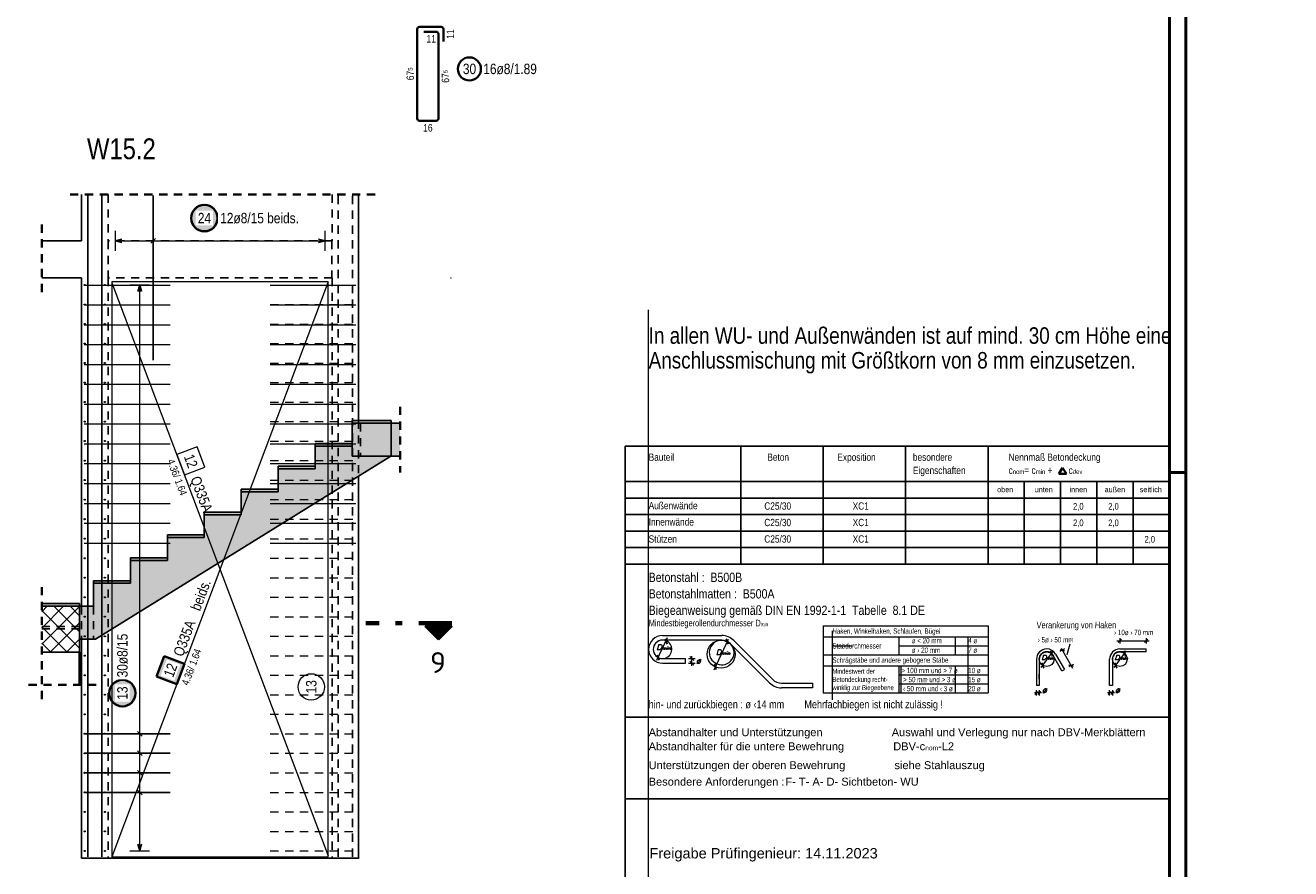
# Model space of a CAD drawing. Header units: millimetres. Extents: x -20 to 91, y -4 to 50.
# Tile 34 of 41: x 70 to 89, y 9 to 22. Entities that reach past the tile are written whole.
import ezdxf
from ezdxf.enums import TextEntityAlignment as Align

# ---------------------------------------------------------------- set-up
doc = ezdxf.new("R2010")
doc.units = ezdxf.units.MM
doc.linetypes.add('DASHDOTX2', pattern=[2, 1, -0.5, 0, -0.5])
doc.linetypes.add('HIDDEN', pattern=[0.375, 0.25, -0.125])
for name, color, linetype, lineweight in [('Achsen', 7, 'Continuous', 20), ('nplo Bewehrung', 7, 'Continuous', 20), ('Schraffuren', 7, 'Continuous', 20)]:
    doc.layers.add(name, color=color, linetype=linetype, lineweight=lineweight)
doc.styles.add('Arial', font='arial.ttf')
doc.styles.add('Arial Narrow', font='ARIALN.TTF')
doc.styles.add('isocp', font='isocp', dxfattribs={"width": 1.1})
doc.styles.add('Italic', font='Italic', dxfattribs={"width": 1.15})
doc.styles.add('msoutlook', font='msoutlook', dxfattribs={"width": 0.7, "oblique": 1.570796})

msp = doc.modelspace()

# ---------------------------------------------------------------- hatches: boundary and pattern name
at = {"lineweight": 25, "true_color": 0xffffff}
for points in [[(72.838597, 18.707137), (72.838463, 18.714815), (72.838061, 18.722484), (72.837392, 18.730133), (72.836456, 18.737755), (72.835254, 18.74534), (72.833789, 18.752878), (72.832062, 18.76036), (72.830074, 18.767777), (72.827829, 18.775121), (72.825329, 18.782382), (72.822577, 18.789551), (72.819577, 18.796619), (72.816331, 18.803579), (72.812845, 18.810421), (72.809122, 18.817137), (72.805167, 18.823719), (72.800985, 18.83016), (72.79658, 18.83645), (72.791959, 18.842583), (72.787126, 18.84855), (72.782089, 18.854346), (72.776851, 18.859962), (72.771422, 18.865392), (72.765805, 18.870629), (72.76001, 18.875667), (72.754042, 18.8805), (72.747909, 18.885121), (72.741619, 18.889525), (72.735179, 18.893708), (72.728597, 18.897663), (72.72188, 18.901386), (72.715038, 18.904872), (72.708079, 18.908117), (72.70101, 18.911118), (72.693841, 18.91387), (72.68658, 18.91637), (72.679237, 18.918615), (72.67182, 18.920602), (72.664337, 18.92233), (72.656799, 18.923795), (72.649215, 18.924996), (72.641593, 18.925932), (72.633943, 18.926601), (72.626275, 18.927003), (72.618597, 18.927137), (72.610919, 18.927003), (72.60325, 18.926601), (72.5956, 18.925932), (72.587979, 18.924996), (72.580394, 18.923795), (72.572856, 18.92233), (72.565374, 18.920602), (72.557956, 18.918615), (72.550613, 18.91637), (72.543352, 18.91387), (72.536183, 18.911118), (72.529115, 18.908117), (72.522155, 18.904872), (72.515313, 18.901386), (72.508597, 18.897663), (72.502014, 18.893708), (72.495574, 18.889525), (72.489284, 18.885121), (72.483151, 18.8805), (72.477183, 18.875667), (72.471388, 18.870629), (72.465772, 18.865392), (72.460342, 18.859962), (72.455105, 18.854346), (72.450067, 18.84855), (72.445234, 18.842583), (72.440613, 18.83645), (72.436208, 18.83016), (72.432026, 18.823719), (72.428071, 18.817137), (72.424348, 18.810421), (72.420862, 18.803579), (72.417617, 18.796619), (72.414616, 18.789551), (72.411864, 18.782382), (72.409364, 18.775121), (72.407119, 18.767777), (72.405132, 18.76036), (72.403404, 18.752878), (72.401939, 18.74534), (72.400738, 18.737755), (72.399802, 18.730133), (72.399133, 18.722484), (72.398731, 18.714815), (72.398597, 18.707137), (72.398731, 18.699459), (72.399133, 18.691791), (72.399802, 18.684141), (72.400738, 18.676519), (72.401939, 18.668935), (72.403404, 18.661397), (72.405132, 18.653914), (72.407119, 18.646497), (72.409364, 18.639153), (72.411864, 18.631893), (72.414616, 18.624724), (72.417617, 18.617655), (72.420862, 18.610696), (72.424348, 18.603853), (72.428071, 18.597137), (72.432026, 18.590555), (72.436208, 18.584115), (72.440613, 18.577824), (72.445234, 18.571692), (72.450067, 18.565724), (72.455105, 18.559928), (72.460342, 18.554312), (72.465772, 18.548882), (72.471388, 18.543645), (72.477183, 18.538607), (72.483151, 18.533775), (72.489284, 18.529153), (72.495574, 18.524749), (72.502014, 18.520567), (72.508597, 18.516612), (72.515313, 18.512889), (72.522155, 18.509402), (72.529115, 18.506157), (72.536183, 18.503157), (72.543352, 18.500405), (72.550613, 18.497905), (72.557956, 18.49566), (72.565374, 18.493672), (72.572856, 18.491945), (72.580394, 18.490479), (72.587979, 18.489278), (72.5956, 18.488342), (72.60325, 18.487673), (72.610919, 18.487271), (72.618597, 18.487137), (72.626275, 18.487271), (72.633943, 18.487673), (72.641593, 18.488342), (72.649215, 18.489278), (72.656799, 18.490479), (72.664337, 18.491945), (72.67182, 18.493672), (72.679237, 18.49566), (72.68658, 18.497905), (72.693841, 18.500405), (72.70101, 18.503157), (72.708079, 18.506157), (72.715038, 18.509402), (72.72188, 18.512889), (72.728597, 18.516612), (72.735179, 18.520567), (72.741619, 18.524749), (72.747909, 18.529153), (72.754042, 18.533775), (72.76001, 18.538607), (72.765805, 18.543645), (72.771422, 18.548882), (72.776851, 18.554312), (72.782089, 18.559928), (72.787126, 18.565724), (72.791959, 18.571692), (72.79658, 18.577824), (72.800985, 18.584115), (72.805167, 18.590555), (72.809122, 18.597137), (72.812845, 18.603853), (72.816331, 18.610696), (72.819577, 18.617655), (72.822577, 18.624724), (72.825329, 18.631893), (72.827829, 18.639153), (72.830074, 18.646497), (72.832062, 18.653914), (72.833789, 18.661397), (72.835254, 18.668935), (72.836456, 18.676519), (72.837392, 18.684141), (72.838061, 18.691791)], [(71.595472, 11.500365), (71.595338, 11.508043), (71.594936, 11.515711), (71.594266, 11.523361), (71.593331, 11.530983), (71.592129, 11.538567), (71.590664, 11.546105), (71.588937, 11.553588), (71.586949, 11.561005), (71.584704, 11.568349), (71.582204, 11.575609), (71.579452, 11.582778), (71.576452, 11.589847), (71.573206, 11.596806), (71.56972, 11.603649), (71.565997, 11.610365), (71.562042, 11.616947), (71.55786, 11.623387), (71.553455, 11.629678), (71.548834, 11.63581), (71.544001, 11.641778), (71.538963, 11.647574), (71.533726, 11.65319), (71.528296, 11.65862), (71.52268, 11.663857), (71.516885, 11.668895), (71.510917, 11.673727), (71.504784, 11.678349), (71.498494, 11.682753), (71.492054, 11.686935), (71.485472, 11.69089), (71.478755, 11.694613), (71.471913, 11.6981), (71.464954, 11.701345), (71.457885, 11.704345), (71.450716, 11.707097), (71.443455, 11.709597), (71.436112, 11.711842), (71.428694, 11.71383), (71.421212, 11.715557), (71.413674, 11.717023), (71.40609, 11.718224), (71.398468, 11.71916), (71.390818, 11.719829), (71.38315, 11.720231), (71.375472, 11.720365), (71.367794, 11.720231), (71.360125, 11.719829), (71.352475, 11.71916), (71.344854, 11.718224), (71.337269, 11.717023), (71.329731, 11.715557), (71.322249, 11.71383), (71.314831, 11.711842), (71.307488, 11.709597), (71.300227, 11.707097), (71.293058, 11.704345), (71.28599, 11.701345), (71.27903, 11.6981), (71.272188, 11.694613), (71.265472, 11.69089), (71.258889, 11.686935), (71.252449, 11.682753), (71.246159, 11.678349), (71.240026, 11.673727), (71.234058, 11.668895), (71.228263, 11.663857), (71.222647, 11.65862), (71.217217, 11.65319), (71.21198, 11.647574), (71.206942, 11.641778), (71.202109, 11.63581), (71.197488, 11.629678), (71.193083, 11.623387), (71.188901, 11.616947), (71.184946, 11.610365), (71.181223, 11.603649), (71.177737, 11.596806), (71.174492, 11.589847), (71.171491, 11.582778), (71.168739, 11.575609), (71.166239, 11.568349), (71.163994, 11.561005), (71.162007, 11.553588), (71.160279, 11.546105), (71.158814, 11.538567), (71.157613, 11.530983), (71.156677, 11.523361), (71.156008, 11.515711), (71.155606, 11.508043), (71.155472, 11.500365), (71.155606, 11.492687), (71.156008, 11.485018), (71.156677, 11.477369), (71.157613, 11.469747), (71.158814, 11.462162), (71.160279, 11.454624), (71.162007, 11.447142), (71.163994, 11.439725), (71.166239, 11.432381), (71.168739, 11.42512), (71.171491, 11.417951), (71.174492, 11.410883), (71.177737, 11.403923), (71.181223, 11.397081), (71.184946, 11.390365), (71.188901, 11.383783), (71.193083, 11.377342), (71.197488, 11.371052), (71.202109, 11.364919), (71.206942, 11.358952), (71.21198, 11.353156), (71.217217, 11.34754), (71.222647, 11.34211), (71.228263, 11.336873), (71.234058, 11.331835), (71.240026, 11.327002), (71.246159, 11.322381), (71.252449, 11.317977), (71.258889, 11.313794), (71.265472, 11.309839), (71.272188, 11.306116), (71.27903, 11.30263), (71.28599, 11.299385), (71.293058, 11.296384), (71.300227, 11.293632), (71.307488, 11.291132), (71.314831, 11.288887), (71.322249, 11.2869), (71.329731, 11.285172), (71.337269, 11.283707), (71.344854, 11.282506), (71.352475, 11.28157), (71.360125, 11.280901), (71.367794, 11.280499), (71.375472, 11.280365), (71.38315, 11.280499), (71.390818, 11.280901), (71.398468, 11.28157), (71.40609, 11.282506), (71.413674, 11.283707), (71.421212, 11.285172), (71.428694, 11.2869), (71.436112, 11.288887), (71.443455, 11.291132), (71.450716, 11.293632), (71.457885, 11.296384), (71.464954, 11.299385), (71.471913, 11.30263), (71.478755, 11.306116), (71.485472, 11.309839), (71.492054, 11.313794), (71.498494, 11.317977), (71.504784, 11.322381), (71.510917, 11.327002), (71.516885, 11.331835), (71.52268, 11.336873), (71.528296, 11.34211), (71.533726, 11.34754), (71.538963, 11.353156), (71.544001, 11.358952), (71.548834, 11.364919), (71.553455, 11.371052), (71.55786, 11.377342), (71.562042, 11.383783), (71.565997, 11.390365), (71.56972, 11.397081), (71.573206, 11.403923), (71.576452, 11.410883), (71.579452, 11.417951), (71.582204, 11.42512), (71.584704, 11.432381), (71.586949, 11.439725), (71.588937, 11.447142), (71.590664, 11.454624), (71.592129, 11.462162), (71.593331, 11.469747), (71.594266, 11.477369), (71.594936, 11.485018)]]:
    msp.add_hatch(color=7, dxfattribs=at).paths.add_polyline_path(points)
at = {"lineweight": 50}
h = msp.add_hatch(dxfattribs=at)
h.set_pattern_fill('Mau', color=4, scale=0.01, angle=90, style=0, pattern_type=2)
h.set_pattern_definition([(90, (0, 0), (-0.02, 1e-18), [])])
h.paths.add_polyline_path([(75.968762, 12.514507), (76.368762, 12.514507), (76.168762, 12.314507)])
at = {"lineweight": 18, "true_color": 0xffffff}
msp.add_hatch(color=7, dxfattribs=at).paths.add_polyline_path([(72.007978, 12.060995), (71.891838, 11.752107), (72.200726, 11.635967), (72.316865, 11.944855)])
at = {"layer": 'Schraffuren', "lineweight": 13, "true_color": 0xd7ffd7}
for points in [[(75.44589, 15.096064), (75.44937, 15.096064), (75.44937, 15.596064), (74.857449, 15.596064), (74.857449, 15.249064), (74.297449, 15.249064), (74.297449, 14.902064), (73.737449, 14.902064), (73.737449, 14.555064), (73.177449, 14.555064), (73.177449, 14.208064), (72.617449, 14.208064), (72.617449, 13.861064), (72.057449, 13.861064), (72.057449, 13.514064), (71.497449, 13.514064), (71.497449, 13.167064), (70.937449, 13.167064), (70.937449, 12.320064), (70.96589, 12.320064)], [(75.58675, 15.096064), (75.58675, 15.596064), (74.857449, 15.596064), (74.857449, 15.096064)], [(70.727449, 12.319964), (70.937449, 12.319964), (70.937449, 12.819964), (70.727449, 12.819964)]]:
    msp.add_hatch(color=254, dxfattribs=at).paths.add_polyline_path(points)
at = {"layer": 'Schraffuren', "lineweight": 13, "true_color": 0xffbf80}
for points in [[(75.44937, 15.596064), (75.44937, 15.636064), (74.857449, 15.636064), (74.857449, 15.596064)], [(74.857449, 15.249064), (74.857449, 15.289064), (74.297449, 15.289064), (74.297449, 15.249064)], [(74.297449, 14.902064), (74.297449, 14.942064), (73.737449, 14.942064), (73.737449, 14.902064)], [(73.737449, 14.555064), (73.737449, 14.595064), (73.177449, 14.595064), (73.177449, 14.555064)], [(73.177449, 14.208064), (73.177449, 14.248064), (72.617449, 14.248064), (72.617449, 14.208064)], [(72.617449, 13.861064), (72.617449, 13.901064), (72.057449, 13.901064), (72.057449, 13.861064)], [(72.057449, 13.514064), (72.057449, 13.554064), (71.497449, 13.554064), (71.497449, 13.514064)], [(71.497449, 13.167064), (71.497449, 13.207064), (70.937449, 13.207064), (70.937449, 13.167064)], [(70.153597, 12.819964), (70.727449, 12.819964), (70.727449, 12.859964), (70.153597, 12.859964)]]:
    msp.add_hatch(color=31, dxfattribs=at).paths.add_polyline_path(points)
at = {"layer": 'Schraffuren', "lineweight": 13}
h = msp.add_hatch(dxfattribs=at)
h.set_pattern_fill('FT', color=6, scale=0.01, angle=45, style=0, pattern_type=2)
h.set_pattern_definition([(45, (0, 0), (-0.1237437, 0.1237437), []), (135, (0, 0), (-0.1237437, -0.1237437), [])])
h.paths.add_polyline_path([(70.727449, 12.121362), (70.727449, 12.819964), (70.153597, 12.819964), (70.153597, 12.121362)])

# ---------------------------------------------------------------- linework, layer by layer
at = {"color": 4, "linetype": 'Continuous', "lineweight": 50}
for p, q in [((87.5, 0), (87.5, 42.05)), ((87.25, 0.25), (87.25, 41.8))]:
    msp.add_line(p, q, dxfattribs=at)
at = {"color": 2, "linetype": 'Continuous', "lineweight": 35, "ltscale": 0.5}
for p, q in [((75.846879, 20.214773), (75.846879, 21.575778)), ((75.878879, 21.607778), (76.209879, 21.607778)), ((75.946879, 21.532778), (76.134879, 21.532778)), ((76.166879, 21.500778), (76.166879, 20.214773)), ((76.241879, 21.575778), (76.241879, 21.387778)), ((76.134879, 20.182773), (75.878879, 20.182773)), ((72.007978, 12.060995), (71.891838, 11.752107)), ((72.316865, 11.944855), (72.007978, 12.060995)), ((72.200726, 11.635967), (72.316865, 11.944855)), ((71.891838, 11.752107), (72.200726, 11.635967))]:
    msp.add_line(p, q, dxfattribs=at)
at = {"color": 3, "linetype": 'Continuous', "lineweight": 25}
for p, q in [((87.25, 15.247881), (87.25, 19.448297)), ((79, 13.459069), (79, 15.247881)), ((79, 15.247881), (87.25, 15.247881)), ((80.75, 15.247881), (80.75, 13.459069)), ((82, 15.247881), (82, 13.459069)), ((83.25, 15.247881), (83.25, 13.459069)), ((84.5, 15.247881), (84.5, 13.459069)), ((87.25, 15.247881), (87.25, 13.459069)), ((79, 14.709069), (87.25, 14.709069)), ((85.05, 14.709069), (85.05, 13.459069)), ((85.6, 14.709069), (85.6, 13.459069)), ((86.15, 14.709069), (86.15, 13.459069)), ((86.7, 14.709069), (86.7, 13.459069)), ((87.25, 14.709069), (87.25, 13.459069)), ((79, 14.459069), (87.25, 14.459069)), ((79, 14.209069), (87.25, 14.209069)), ((79, 13.959069), (87.25, 13.959069)), ((79, 13.709069), (87.25, 13.709069)), ((79, 13.459069), (79, 8.465)), ((79, 13.459069), (87.25, 13.459069)), ((87.25, 8.465), (87.25, 13.459069)), ((79.636711, 12.244123), (79.607689, 12.323859)), ((80.561485, 12.243255), (80.532464, 12.32299)), ((86.474947, 12.270987), (86.522947, 12.318987)), ((86.872875, 12.270987), (86.920875, 12.318987)), ((85.448388, 12.140386), (85.477409, 12.06065)), ((85.593343, 12.159929), (85.658811, 12.141987)), ((86.557175, 12.140386), (86.586196, 12.06065)), ((79.48551, 12.078696), (79.514531, 11.998961)), ((80.041457, 11.994202), (79.981457, 12.054202)), ((80.041457, 11.924202), (79.981457, 11.984202)), ((80.351294, 11.937939), (80.380315, 11.858203)), ((85.315395, 11.960502), (85.344417, 11.880767)), ((85.726454, 11.92632), (85.791922, 11.908379)), ((86.424182, 11.960502), (86.453204, 11.880767)), ((85.259555, 11.528189), (85.211555, 11.480189)), ((85.253555, 11.480189), (85.301555, 11.528189)), ((86.368342, 11.528189), (86.320342, 11.480189)), ((86.362342, 11.480189), (86.410342, 11.528189)), ((79, 11.138194), (87.25, 11.138194)), ((79, 9.898099), (87.25, 9.898099))]:
    msp.add_line(p, q, dxfattribs=at)
at = {"color": 2, "linetype": 'HIDDEN', "lineweight": 35, "ltscale": 0.5}
for p, q in [((75.207447, 19.064353), (70.507449, 19.064353)), ((70.153597, 18.609979), (70.153597, 17.549979)), ((75.58675, 15.846064), (75.58675, 14.846064)), ((70.153597, 13.109964), (70.153597, 11.377699)), ((70.977449, 11.627699), (69.903597, 11.627699))]:
    msp.add_line(p, q, dxfattribs=at)
at = {"color": 3, "linetype": 'Continuous', "lineweight": 25, "ltscale": 0.5}
for p, q in [((70.849449, 9.019965), (70.849449, 19.064353)), ((70.849449, 9.019965), (70.849449, 19.064353)), ((71.065449, 9.019965), (71.065449, 19.064353)), ((71.065449, 9.019965), (71.065449, 19.064353)), ((71.844355, 16.549964), (71.84436, 19.049964)), ((71.36545, 18.388728), (71.26545, 18.361933)), ((71.26545, 18.361933), (71.36545, 18.335138)), ((71.879714, 18.397287), (71.809003, 18.326577)), ((74.449448, 18.361926), (74.349448, 18.388721)), ((74.349448, 18.335131), (74.449448, 18.361926)), ((71.63823, 17.691961), (71.611435, 17.591961)), ((71.665025, 17.591961), (71.63823, 17.691961)), ((70.797449, 10.883965), (72.097449, 10.883965)), ((71.602875, 10.919321), (71.673585, 10.84861)), ((70.797449, 10.587966), (72.097449, 10.587966)), ((71.602875, 10.623321), (71.673585, 10.55261)), ((70.797449, 10.291966), (72.097449, 10.291966)), ((71.602875, 10.327321), (71.673585, 10.256611)), ((70.797449, 9.995966), (72.097449, 9.995966)), ((71.602875, 10.031321), (71.673585, 9.960611)), ((71.611435, 9.207967), (71.63823, 9.107967)), ((71.63823, 9.107967), (71.665025, 9.207967))]:
    msp.add_line(p, q, dxfattribs=at)
at = {"color": 3, "linetype": 'HIDDEN', "lineweight": 25, "ltscale": 0.5}
for p, q in [((71.15745, 19.064353), (71.15745, 18.359979)), ((74.557454, 19.064353), (74.557454, 18.359979)), ((74.649454, 9.019965), (74.649454, 19.064353)), ((74.649454, 9.019965), (74.649454, 19.064353)), ((74.865453, 9.019965), (74.865453, 19.064353)), ((74.865453, 9.019965), (74.865453, 19.064353)), ((74.557447, 18.359979), (71.15745, 18.359979)), ((71.15745, 18.359979), (71.15745, 17.799979)), ((74.552704, 18.359979), (74.552704, 17.799979)), ((71.15745, 17.799979), (71.15745, 8.999967)), ((74.557454, 17.799967), (71.15745, 17.799967)), ((74.557454, 17.799967), (74.557454, 8.999967)), ((74.957454, 15.636064), (74.957454, 14.793408)), ((74.987459, 15.596064), (74.987459, 15.096064)), ((70.757449, 12.819964), (70.757449, 12.319964)), ((70.937449, 12.819964), (70.937449, 12.320064)), ((70.727449, 12.513964), (70.153597, 12.513964)), ((70.727449, 12.473964), (70.153597, 12.473964))]:
    msp.add_line(p, q, dxfattribs=at)
at = {"color": 5, "linetype": 'Continuous', "lineweight": 18, "ltscale": 0.5}
for p, q in [((71.26545, 18.511933), (71.26545, 18.211933)), ((71.844359, 18.511932), (71.844358, 18.211932)), ((74.449447, 18.211926), (74.449448, 18.511926)), ((71.26545, 18.361933), (74.449448, 18.361926)), ((71.78823, 17.691961), (71.48823, 17.691961)), ((71.63823, 9.107967), (71.63823, 17.691961)), ((71.48823, 10.883965), (71.78823, 10.883965)), ((71.48823, 10.587966), (71.78823, 10.587966)), ((71.48823, 10.291966), (71.78823, 10.291966)), ((71.48823, 9.995966), (71.78823, 9.995966)), ((71.48823, 9.107967), (71.78823, 9.107967))]:
    msp.add_line(p, q, dxfattribs=at)
at = {"color": 7, "linetype": 'Continuous', "lineweight": 18, "ltscale": 0.5}
for p, q in [((74.496456, 17.739976), (71.216459, 17.739964)), ((74.496458, 17.737639), (74.496456, 17.739976)), ((74.496458, 9.019966), (74.496458, 17.737639)), ((71.216459, 9.019964), (74.492381, 9.019964)), ((74.492381, 9.019964), (74.496458, 9.019966)), ((74.492381, 9.019964), (74.492381, 9.019964))]:
    msp.add_line(p, q, dxfattribs=at)
at = {"color": 9, "linetype": 'Continuous', "lineweight": 0, "ltscale": 0.5}
for p, q in [((74.497447, 17.739976), (71.217452, 17.739976)), ((74.497449, 17.736929), (74.497447, 17.739976)), ((74.497449, 9.019968), (74.497449, 17.736929)), ((72.510213, 15.235459), (72.201451, 15.118986)), ((72.626685, 14.926697), (72.510213, 15.235459)), ((72.201451, 15.118986), (72.317923, 14.810224)), ((72.317923, 14.810224), (72.626685, 14.926697)), ((71.21745, 9.019964), (74.489986, 9.019964)), ((74.489986, 9.019964), (74.497449, 9.019968)), ((74.489986, 9.019964), (74.489986, 9.019964))]:
    msp.add_line(p, q, dxfattribs=at)
at = {"color": 9, "linetype": 'Continuous', "lineweight": 0}
for p, q in [((79.354747, 7.35), (79.354747, 17.315944)), ((82.139623, 12.444265), (82.139623, 12.356689)), ((82.139623, 12.356689), (82.139623, 12.081689)), ((84.198223, 11.504189), (84.198223, 12.356689)), ((82.139623, 12.219189), (82.440064, 12.219189)), ((82.139623, 12.081689), (82.139623, 11.397265)), ((83.185426, 11.504189), (83.185426, 11.916689))]:
    msp.add_line(p, q, dxfattribs=at)
at = {"color": 2, "linetype": 'Continuous', "lineweight": 35}
for p, q in [((85.571432, 14.825248), (85.629752, 14.920073)), ((85.688072, 14.825248), (85.571432, 14.825248)), ((85.629752, 14.920073), (85.688072, 14.825248)), ((75.968762, 12.514507), (76.368762, 12.514507)), ((75.968762, 12.514507), (76.168762, 12.314507)), ((76.168762, 12.314507), (76.368762, 12.514507))]:
    msp.add_line(p, q, dxfattribs=at)
at = {"color": 4, "linetype": 'Continuous', "lineweight": 50, "ltscale": 0.5}
msp.add_line((87.5, 14.85), (87.25, 14.85), dxfattribs=at)
at = {"color": 1, "linetype": 'DASHDOTX2', "lineweight": 70, "ltscale": 0.5}
msp.add_line((76.368762, 12.564507), (75.068762, 12.564507), dxfattribs=at)
at = {"color": 5, "linetype": 'Continuous', "lineweight": 18}
for p, q in [((82, 12.521689), (82, 11.504189)), ((82, 12.521689), (84.5, 12.521689)), ((84.5, 12.521689), (84.5, 11.504189)), ((79.480997, 11.999856), (79.642334, 12.345845)), ((79.565372, 12.374202), (80.462247, 12.374202)), ((80.462247, 12.304202), (79.565372, 12.304202)), ((80.347996, 11.856412), (80.563982, 12.319595)), ((81.236247, 11.706862), (80.644327, 12.298782)), ((82, 12.356689), (84.5, 12.356689)), ((83.14735, 12.356689), (83.14735, 12.081689)), ((84, 12.356689), (84, 12.081689)), ((86.454157, 12.294987), (86.944333, 12.294987)), ((86.498947, 12.334987), (86.498947, 12.254987)), ((86.896875, 12.334987), (86.896875, 12.254987)), ((81.186749, 11.657365), (80.59483, 12.249284)), ((83.14735, 12.219189), (84.5, 12.219189)), ((85.305391, 11.890211), (85.491962, 12.142565)), ((85.524397, 12.09302), (85.657509, 11.859412)), ((85.660831, 12.170761), (85.591323, 12.131155)), ((85.607498, 12.183564), (85.779908, 11.880987)), ((85.698275, 12.085377), (85.743941, 12.246551)), ((86.414178, 11.890211), (86.600749, 12.142565)), ((86.498947, 12.171031), (86.896875, 12.171031)), ((86.896875, 12.129031), (86.498947, 12.129031)), ((86.896875, 12.129031), (86.896875, 12.171031)), ((79.565372, 12.024202), (79.915372, 12.024202)), ((79.565372, 11.954202), (79.915372, 11.954202)), ((79.915372, 11.954202), (79.915372, 12.024202)), ((79.961457, 12.024202), (80.061457, 12.024202)), ((79.961457, 11.954202), (80.061457, 11.954202)), ((80.011457, 11.914202), (80.011457, 12.064202)), ((82, 12.081689), (84.5, 12.081689)), ((82, 11.916689), (84.5, 11.916689)), ((83.14735, 11.916689), (83.14735, 11.504189)), ((84, 11.916689), (84, 11.504189)), ((85.23566, 12.016531), (85.23566, 11.618603)), ((85.27766, 12.016531), (85.27766, 11.618603)), ((85.621017, 11.838619), (85.487906, 12.072227)), ((85.793942, 11.937153), (85.724434, 11.897547)), ((86.344447, 11.618603), (86.344447, 12.016531)), ((86.386447, 12.016531), (86.386447, 11.618603)), ((83.14735, 11.779189), (84.5, 11.779189)), ((85.27766, 11.712582), (85.27766, 11.792582)), ((85.621017, 11.838619), (85.657509, 11.859412)), ((81.368829, 11.651945), (81.840505, 11.651945)), ((81.840505, 11.581945), (81.368829, 11.581945)), ((81.840505, 11.651945), (81.840505, 11.581945)), ((83.14735, 11.641689), (84.5, 11.641689)), ((85.235555, 11.464189), (85.235555, 11.544189)), ((85.27766, 11.618603), (85.23566, 11.618603)), ((85.277555, 11.544189), (85.277555, 11.464189)), ((86.344342, 11.464189), (86.344342, 11.544189)), ((86.386447, 11.618603), (86.344447, 11.618603)), ((86.386342, 11.544189), (86.386342, 11.464189)), ((82, 11.504189), (84.5, 11.504189)), ((85.309555, 11.504189), (85.203555, 11.504189)), ((86.418342, 11.504189), (86.312342, 11.504189))]:
    msp.add_line(p, q, dxfattribs=at)
at = {"color": 2, "linetype": 'Continuous', "lineweight": 35, "ltscale": 0.5}
for centre, radius in [((76.637354, 20.970275), 0.175), ((72.618597, 18.707137), 0.2), ((71.375472, 11.500365), 0.2)]:
    msp.add_circle(centre, radius, dxfattribs=at)
at = {"color": 9, "linetype": 'Continuous', "lineweight": 0}
for centre in [(71.157442, 17.799967), (74.557446, 17.799967), (74.557447, 17.799967), (76.357449, 17.799955), (71.157449, 8.999967), (74.557447, 8.999967), (74.957447, 8.999967)]:
    msp.add_circle(centre, 0.00222, dxfattribs=at)
at = {"color": 5, "linetype": 'Continuous', "lineweight": 18}
for centre, radius in [((80.452998, 12.090662), 0.2125), ((85.39016, 12.016531), 0.112069), ((86.498947, 12.016531), 0.112068)]:
    msp.add_circle(centre, radius, dxfattribs=at)
at = {"color": 2, "linetype": 'Continuous', "lineweight": 35, "ltscale": 0.5}
for centre, start, end in [((75.878879, 21.575778), 90, 180), ((76.134879, 21.500778), 0, 90), ((76.209879, 21.575778), 0, 90), ((75.878879, 20.214773), 180, 270), ((76.134879, 20.214773), 270, 0)]:
    msp.add_arc(centre, 0.032, start, end, dxfattribs=at)
at = {"color": 5, "linetype": 'Continuous', "lineweight": 18}
for centre, radius, start, end in [((79.565372, 12.164827), 0.210625, 90, 270), ((79.565372, 12.164827), 0.140625, 90, 180), ((79.565372, 12.164827), 0.140625, 270, 119.6747369), ((80.462247, 12.116702), 0.2575, 45, 90), ((80.462247, 12.116702), 0.1875, 44.9997839, 90), ((79.565372, 12.164827), 0.140625, 180, 270), ((85.39016, 12.016531), 0.1545, 90, 180), ((85.39016, 12.016531), 0.1125, 90, 180), ((85.39016, 12.016531), 0.1545, 29.6747344, 90), ((85.39016, 12.016531), 0.1125, 29.674636, 90), ((86.498947, 12.016531), 0.1545, 90, 180), ((86.498947, 12.016531), 0.1125, 90, 180), ((81.368829, 11.839445), 0.1875, 225.0002161, 270), ((81.368829, 11.839445), 0.2575, 225, 270)]:
    msp.add_arc(centre, radius, start, end, dxfattribs=at)
at = {"color": 9, "linetype": 'Continuous', "lineweight": 0}
msp.add_arc((80.462247, 12.116702), 0.1875, 90, 44.9997839, dxfattribs=at)
at = {"layer": 'Achsen', "color": 3, "linetype": 'Continuous', "lineweight": 25}
for p, q in [((70.757449, 19.064353), (70.757449, 18.359979)), ((74.957454, 19.064353), (74.957454, 18.359979)), ((70.757449, 18.359979), (70.153597, 18.359979)), ((74.957454, 18.359979), (74.957454, 17.799979)), ((70.757449, 17.799967), (70.153597, 17.799967)), ((70.757449, 17.799967), (70.757449, 12.819964)), ((74.957454, 17.799979), (74.957454, 15.636064)), ((74.957454, 14.793408), (74.957454, 8.999967)), ((70.757449, 12.319964), (70.757449, 8.999967)), ((74.957454, 8.999967), (70.757449, 8.999967))]:
    msp.add_line(p, q, dxfattribs=at)
at = {"layer": 'Achsen', "color": 2, "linetype": 'Continuous', "lineweight": 35}
msp.add_line((70.727449, 12.121362), (70.727449, 11.627699), dxfattribs=at)
at = {"layer": 'nplo Bewehrung', "color": 9, "linetype": 'Continuous', "lineweight": 0, "ltscale": 0.5}
for p, q in [((70.797449, 17.691964), (72.097449, 17.691964)), ((73.617458, 17.691968), (74.917459, 17.691964)), ((70.797448, 17.390887), (72.097449, 17.390887)), ((73.617457, 17.390891), (74.917458, 17.390887)), ((70.797448, 17.089811), (72.097448, 17.089811)), ((73.617457, 17.089814), (74.917457, 17.08981)), ((70.797447, 16.788734), (72.097448, 16.788734)), ((73.617456, 16.788737), (74.917457, 16.788733)), ((70.797447, 16.487657), (72.097447, 16.487657)), ((73.617455, 16.48766), (74.917456, 16.487656)), ((70.797446, 16.18658), (72.097447, 16.18658)), ((73.617454, 16.186583), (74.917455, 16.186579)), ((70.797446, 15.885504), (72.097447, 15.885504)), ((73.617453, 15.885506), (74.917454, 15.885502)), ((70.797445, 15.584427), (72.097446, 15.584427)), ((73.617452, 15.584429), (74.917453, 15.584425)), ((70.797445, 15.28335), (72.097446, 15.28335)), ((73.617452, 15.283352), (74.917452, 15.283348)), ((70.797444, 14.982274), (72.097445, 14.982274)), ((73.617451, 14.982275), (74.917452, 14.982271)), ((70.797444, 14.681197), (72.097445, 14.681197)), ((73.61745, 14.681198), (74.917451, 14.681194)), ((70.797443, 14.38012), (72.097444, 14.38012)), ((73.617449, 14.380121), (74.91745, 14.380117)), ((70.797443, 14.079043), (72.097444, 14.079043)), ((73.617448, 14.079044), (74.917449, 14.07904)), ((70.797442, 13.777967), (72.097443, 13.777967)), ((73.617447, 13.777967), (74.917448, 13.777963))]:
    msp.add_line(p, q, dxfattribs=at)
at = {"layer": 'nplo Bewehrung', "color": 9, "linetype": 'HIDDEN', "lineweight": 0, "ltscale": 0.5}
for p, q in [((73.617453, 17.691962), (74.917453, 17.69197)), ((73.617453, 17.395962), (74.917453, 17.39597)), ((73.617453, 17.099962), (74.917453, 17.09997)), ((73.617453, 16.803962), (74.917453, 16.80397)), ((73.617453, 16.507962), (74.917453, 16.50797)), ((73.617453, 16.211961), (74.917453, 16.211969)), ((73.617453, 15.915961), (74.917453, 15.915969)), ((73.617453, 15.619961), (74.917453, 15.619969)), ((73.617453, 15.323961), (74.917453, 15.323969)), ((73.617453, 15.027961), (74.917453, 15.027969)), ((73.617453, 14.731961), (74.917453, 14.731969)), ((73.617453, 14.43596), (74.917453, 14.435968)), ((73.617453, 14.13996), (74.917453, 14.139968)), ((73.617453, 13.84396), (74.917453, 13.843968)), ((73.617453, 13.54796), (74.917453, 13.547968)), ((73.617453, 13.25196), (74.917453, 13.251968)), ((73.617453, 12.95596), (74.917453, 12.955967)), ((73.617453, 12.659959), (74.917453, 12.659967)), ((73.617453, 12.363959), (74.917453, 12.363967)), ((73.617453, 12.067959), (74.917453, 12.067967)), ((73.617453, 11.771959), (74.917453, 11.771967)), ((73.617453, 11.475959), (74.917453, 11.475967)), ((73.617453, 11.179958), (74.917453, 11.179966)), ((73.617453, 10.883958), (74.917453, 10.883966)), ((73.617453, 10.587958), (74.917453, 10.587966)), ((73.617453, 10.291958), (74.917453, 10.291966)), ((73.617453, 9.995958), (74.917453, 9.995966)), ((73.617453, 9.699958), (74.917453, 9.699966)), ((73.617453, 9.403957), (74.917453, 9.403965)), ((73.617453, 9.107957), (74.917453, 9.107965))]:
    msp.add_line(p, q, dxfattribs=at)
for centre in [(70.805449, 17.691982), (70.805449, 17.691982), (71.109453, 17.691982), (71.109453, 17.691982), (70.805449, 17.395981), (70.805449, 17.395981), (71.109453, 17.395981), (71.109453, 17.395981), (70.805449, 17.099981), (70.805449, 17.099981), (71.109453, 17.099981), (71.109453, 17.099981), (70.805449, 16.803981), (70.805449, 16.803981), (71.109453, 16.803981), (71.109453, 16.803981), (70.805449, 16.50798), (70.805449, 16.50798), (71.109453, 16.50798), (71.109453, 16.50798), (70.805449, 16.21198), (70.805449, 16.21198), (71.109453, 16.21198), (71.109453, 16.21198), (70.805449, 15.91598), (70.805449, 15.91598), (71.109453, 15.91598), (71.109453, 15.91598), (70.805449, 15.61998), (70.805449, 15.61998), (71.109453, 15.61998), (71.109453, 15.61998), (70.805449, 15.323979), (70.805449, 15.323979), (71.109453, 15.323979), (71.109453, 15.323979), (70.805449, 15.027979), (70.805449, 15.027979), (71.109453, 15.027979), (71.109453, 15.027979), (70.805449, 14.731979), (70.805449, 14.731979), (71.109453, 14.731979), (71.109453, 14.731979), (70.805449, 14.435978), (70.805449, 14.435978), (71.109453, 14.435978), (71.109453, 14.435978), (70.805449, 14.139978), (70.805449, 14.139978), (71.109453, 14.139978), (71.109453, 14.139978), (70.805449, 13.843978), (70.805449, 13.843978), (71.109453, 13.843978), (71.109453, 13.843978), (70.805449, 13.547977), (70.805449, 13.547977), (71.109453, 13.547977), (71.109453, 13.547977), (70.805449, 13.251977), (70.805449, 13.251977), (71.109453, 13.251977), (71.109453, 13.251977), (70.805449, 12.955977), (70.805449, 12.955977), (71.109453, 12.955977), (71.109453, 12.955977), (70.805449, 12.659976), (70.805449, 12.659976), (71.109453, 12.659976), (71.109453, 12.659976), (70.805449, 12.363976), (70.805449, 12.363976), (71.109453, 12.363976), (71.109453, 12.363976), (70.805449, 12.067976), (70.805449, 12.067976), (71.109453, 12.067976), (71.109453, 12.067976), (70.805449, 11.771975), (70.805449, 11.771975), (71.109453, 11.771975), (71.109453, 11.771975), (70.805449, 11.475975), (70.805449, 11.475975), (71.109453, 11.475975), (71.109453, 11.475975), (70.805449, 11.179975), (70.805449, 11.179975), (71.109453, 11.179975), (71.109453, 11.179975), (70.805449, 10.883974), (70.805449, 10.883974), (71.109453, 10.883974), (71.109453, 10.883974), (70.805449, 10.587974), (70.805449, 10.587974), (71.109453, 10.587974), (71.109453, 10.587974), (70.805449, 10.291974), (70.805449, 10.291974), (71.109453, 10.291974), (71.109453, 10.291974), (70.805449, 9.995973), (70.805449, 9.995973), (71.109453, 9.995973), (71.109453, 9.995973), (70.805449, 9.699973), (70.805449, 9.699973), (71.109453, 9.699973), (71.109453, 9.699973), (70.805449, 9.403973), (70.805449, 9.403973), (71.109453, 9.403973), (71.109453, 9.403973), (70.805449, 9.107972), (70.805449, 9.107972), (71.109453, 9.107972), (71.109453, 9.107972)]:
    msp.add_circle(centre, 0.008, dxfattribs=at)
at = {"layer": 'nplo Bewehrung', "color": 9, "linetype": 'Continuous', "lineweight": 0, "ltscale": 0.5}
msp.add_circle((74.239271, 11.596004), 0.2, dxfattribs=at)
at = {"layer": 'Schraffuren', "color": 3, "linetype": 'Continuous', "lineweight": 25}
for p, q in [((74.857449, 15.636064), (74.857449, 15.596064)), ((75.44937, 15.636064), (74.857449, 15.636064)), ((74.857449, 15.596064), (74.857449, 15.249064)), ((75.58675, 15.596064), (74.857449, 15.596064)), ((75.44937, 15.636064), (75.44937, 15.596064)), ((75.44937, 15.596064), (75.44937, 15.096064)), ((74.297449, 15.289064), (74.297449, 15.249064)), ((74.857449, 15.289064), (74.297449, 15.289064)), ((74.297449, 15.249064), (74.297449, 14.902064)), ((74.857449, 15.249064), (74.297449, 15.249064)), ((74.857449, 15.249064), (74.857449, 15.096064)), ((75.58675, 15.096064), (74.857449, 15.096064)), ((73.737449, 14.942064), (73.737449, 14.902064)), ((74.297449, 14.942064), (73.737449, 14.942064)), ((73.737449, 14.902064), (73.737449, 14.555064)), ((74.297449, 14.902064), (73.737449, 14.902064)), ((73.177449, 14.595064), (73.177449, 14.555064)), ((73.737449, 14.595064), (73.177449, 14.595064)), ((73.177449, 14.555064), (73.177449, 14.208064)), ((73.737449, 14.555064), (73.177449, 14.555064)), ((72.617449, 14.248064), (72.617449, 14.208064)), ((73.177449, 14.248064), (72.617449, 14.248064)), ((72.617449, 14.208064), (72.617449, 13.861064)), ((73.177449, 14.208064), (72.617449, 14.208064)), ((72.057449, 13.901064), (72.057449, 13.861064)), ((72.617449, 13.901064), (72.057449, 13.901064)), ((72.057449, 13.861064), (72.057449, 13.514064)), ((72.617449, 13.861064), (72.057449, 13.861064)), ((71.497449, 13.554064), (71.497449, 13.514064)), ((72.057449, 13.554064), (71.497449, 13.554064)), ((71.497449, 13.514064), (71.497449, 13.167064)), ((72.057449, 13.514064), (71.497449, 13.514064)), ((70.937449, 13.207064), (70.937449, 13.167064)), ((71.497449, 13.207064), (70.937449, 13.207064)), ((70.937449, 13.167064), (70.937449, 12.819964)), ((71.497449, 13.167064), (70.937449, 13.167064)), ((70.727449, 12.859964), (70.153597, 12.859964)), ((70.727449, 12.859964), (70.727449, 12.819964)), ((70.727449, 12.819964), (70.153597, 12.819964)), ((70.727449, 12.819964), (70.727449, 12.319964)), ((70.937449, 12.819964), (70.727449, 12.819964)), ((70.727449, 12.319964), (70.727449, 12.121362)), ((70.937449, 12.319964), (70.727449, 12.319964)), ((70.96589, 12.319964), (70.937449, 12.319964)), ((70.727449, 12.121362), (70.153597, 12.121362))]:
    msp.add_line(p, q, dxfattribs=at)

# ---------------------------------------------------------------- texts
at = {"color": 1, "lineweight": 70, "style": 'Arial Narrow'}
msp.add_text('W15.2', height=0.315, dxfattribs=at).set_placement((70.838699, 19.600969))
at = {"color": 2, "lineweight": 35}
for s, height, style, p in [('Bauteil', 0.11, 'Arial Narrow', (79.354747, 15.025248)), ('Beton', 0.11, 'Arial Narrow', (81.154136, 15.025248)), ('Exposition', 0.11, 'Arial Narrow', (82.215807, 15.025248)), ('besondere', 0.11, 'Arial Narrow', (83.361283, 15.025248)), ('Nennmaß Betondeckung', 0.11, 'Arial Narrow', (84.811905, 15.025248)), ('Eigenschaften', 0.11, 'Arial Narrow', (83.361283, 14.825248)), ('Außenwände', 0.11, 'Arial Narrow', (79.354747, 14.290674)), ('C25/30', 0.11, 'Arial Narrow', (81.108002, 14.284594)), ('XC1', 0.11, 'Arial Narrow', (82.448032, 14.284594)), ('2,0', 0.1, 'Arial Narrow', (85.789655, 14.284594)), ('2,0', 0.1, 'Arial Narrow', (86.32313, 14.284594)), ('Innenwände', 0.11, 'Arial Narrow', (79.354747, 14.042747)), ('C25/30', 0.11, 'Arial Narrow', (81.108002, 14.034592)), ('XC1', 0.11, 'Arial Narrow', (82.448032, 14.034592)), ('2,0', 0.1, 'Arial Narrow', (85.789655, 14.034592)), ('2,0', 0.1, 'Arial Narrow', (86.32313, 14.034592)), ('Stützen', 0.11, 'Arial Narrow', (79.354747, 13.784592)), ('C25/30', 0.11, 'Arial Narrow', (81.108002, 13.784592)), ('XC1', 0.11, 'Arial Narrow', (82.448032, 13.784592)), ('2,0', 0.1, 'Arial Narrow', (86.87313, 13.784592)), ('Betonstahl :  B500B', 0.14, 'Arial Narrow', (79.354747, 13.187552)), ('Betonstahlmatten :  B500A', 0.14, 'Arial Narrow', (79.354747, 12.937552)), ('Biegeanweisung gemäß DIN EN 1992-1-1  Tabelle  8.1 DE', 0.14, 'Arial Narrow', (79.354747, 12.687552)), ('hin- und zurückbiegen : ø ‹14 mm        Mehrfachbiegen ist nicht zulässig !', 0.12, 'Arial Narrow', (79.354747, 11.271462)), ('Abstandhalter und Unterstützungen', 0.12, 'Arial', (79.354747, 10.848101)), ('Auswahl und Verlegung nur nach DBV-Merkblättern', 0.12, 'Arial', (83.039976, 10.848099)), ('Unterstützungen der oberen Bewehrung                siehe Stahlauszug', 0.12, 'Arial', (79.354747, 10.348099)), ('Besondere Anforderungen :', 0.12, 'Arial', (79.354747, 10.098099))]:
    msp.add_text(s, height=height, dxfattribs=dict(at, style=style)).set_placement(p)
at = {"color": 3, "lineweight": 25}
for s, height, style, p in [('oben', 0.08, 'Arial Narrow', (84.638932, 14.549243)), ('unten', 0.08, 'Arial Narrow', (85.208225, 14.549243)), ('innen', 0.08, 'Arial Narrow', (85.735123, 14.549243)), ('außen', 0.08, 'Arial Narrow', (86.268078, 14.549243)), ('seitlich', 0.08, 'Arial Narrow', (86.801033, 14.549243)), ('Freigabe Prüfingenieur: 14.11.2023', 0.1575, 'Arial', (79.366624, 8.993623))]:
    msp.add_text(s, height=height, dxfattribs=dict(at, style=style)).set_placement(p)
at = {"color": 3, "lineweight": 25, "style": 'msoutlook', "oblique": 1.5707963, "width": 0.7}
for s, height, p in [('Haken, Winkelhaken, Schlaufen, Bügel', 0.081, (82.139623, 12.401688)), ('Verankerung von Haken', 0.1, (85.23566, 12.484105)), ('ø < 20 mm', 0.081, (83.342442, 12.257338)), ('4 ø', 0.081, (84.198223, 12.257338)), ('Stabdurchmesser', 0.081, (82.139623, 12.177517)), ('ø › 20 mm', 0.081, (83.342442, 12.111562)), ('7 ø', 0.081, (84.198224, 12.111562)), ('Schrägstäbe und andere gebogene Stäbe', 0.081, (82.139623, 11.961919)), ('Mindestwert der', 0.0775, (82.139623, 11.794651)), ('Betondeckung recht-', 0.0775, (82.139623, 11.670651)), ('> 100 mm und > 7 ø', 0.081, (83.185426, 11.803905)), (' > 50 mm und > 3 ø', 0.081, (83.185426, 11.666405)), ('15 ø', 0.081, (84.198223, 11.666405)), ('10 ø', 0.081, (84.198224, 11.803905)), ('winklig zur Biegeebene', 0.0775, (82.139623, 11.546651)), (' ‹ 50 mm und ‹ 3 ø', 0.081, (83.185426, 11.528905)), ('20 ø', 0.081, (84.198223, 11.528905))]:
    msp.add_text(s, height=height, dxfattribs=at).set_placement(p)
for s, p in [('› 5ø › 50 mm', (85.253208, 12.310871)), ('› 10ø › 70 mm', (86.410124, 12.421255))]:
    msp.add_text(s, height=0.081, dxfattribs=at).set_placement(p, align=Align.MIDDLE_LEFT)
at = {"color": 2, "lineweight": 35, "style": 'isocp', "width": 1.15}
msp.add_text('9', height=0.315, dxfattribs=at).set_placement((76.16037, 11.808069), align=Align.CENTER)
at = {"color": 3, "lineweight": 25, "style": 'Italic', "width": 1.15}
for p in [(80.070918, 11.993556), (85.316807, 11.551131), (86.425594, 11.551131)]:
    msp.add_text('ø', height=0.081, dxfattribs=at).set_placement(p, align=Align.MIDDLE_LEFT)
at = {"color": 9, "lineweight": 0, "style": 'Arial'}
msp.add_text('F- T- A- D- Sichtbeton- WU', height=0.12, dxfattribs=at).set_placement((81.428232, 10.098095))
at = {"color": 3, "lineweight": 25, "char_height": 0.1125, "attachment_point": 1, "rotation": 90, "line_spacing_factor": 0.9, "style": 'Arial Narrow'}
for s, insert in [('11', (76.291879, 21.426903)), ('67{\\A1;\\H.6x;\\S5;}', (75.684379, 20.797822)), ('67{\\A1;\\H.6x;\\S5;}', (76.216879, 20.760322))]:
    msp.add_mtext(s, dxfattribs=dict(at, insert=insert))
at = {"color": 3, "lineweight": 25, "line_spacing_factor": 0.9}
for s, insert, char_height, attachment_point, style in [('11', (75.986004, 21.482778), 0.1125, 1, 'Arial Narrow'), ('16', (75.936004, 20.132773), 0.1125, 1, 'Arial Narrow'), ('Mindestbiegerollendurchmesser D{\\A1;\\H.6x;\\S^ min;}', (79.354747, 12.484105), 0.1, 7, 'msoutlook'), ('D{\\A1;\\H.6x;\\S^ min;}', (79.579098, 12.236759), 0.081, 2, 'Italic'), ('D{\\A1;\\H.6x;\\S^ min;}', (80.480235, 12.161066), 0.081, 2, 'Italic'), ('D{\\A1;\\H.6x;\\S^ min;}', (85.407648, 12.07899), 0.075, 2, 'Italic'), ('D{\\A1;\\H.6x;\\S^ min;}', (86.516186, 12.07899), 0.075, 2, 'Italic')]:
    msp.add_mtext(s, dxfattribs=dict(at, insert=insert, char_height=char_height, attachment_point=attachment_point, style=style))
at = {"color": 2, "lineweight": 35, "line_spacing_factor": 0.9}
for s, insert, char_height, attachment_point, style in [('30', (76.538129, 21.049025), 0.1575, 1, 'Arial Narrow'), ('16ø8/1.89', (76.847354, 21.049025), 0.1575, 1, 'Arial Narrow'), ('c{\\A1;\\H.6x;\\S^ nom;}= c{\\A1;\\H.6x;\\S^ min;} +       c{\\A1;\\H.6x;\\S^ dev;}', (84.811905, 14.825248), 0.11, 7, 'Arial Narrow'), ('Abstandhalter für die untere Bewehrung                DBV-c{\\A1;\\H.6x;\\S^ nom;}-L2', (79.354747, 10.598099), 0.12, 7, 'Arial')]:
    msp.add_mtext(s, dxfattribs=dict(at, insert=insert, char_height=char_height, attachment_point=attachment_point, style=style))
at = {"color": 4, "lineweight": 50, "insert": (79.354746, 16.349968), "char_height": 0.25, "attachment_point": 7, "line_spacing_factor": 0.9, "style": 'Arial Narrow'}
msp.add_mtext('In allen WU- und Außenwänden ist auf mind. 30 cm Höhe eine{\\P}Anschlussmischung mit Größtkorn von 8 mm einzusetzen.', dxfattribs=at)
at = {"color": 9, "lineweight": 0, "attachment_point": 1, "rotation": 290.6676854, "line_spacing_factor": 0.9, "style": 'Arial Narrow'}
for s, insert, char_height in [(' 4.36/ 1.64', (72.145312, 15.09781), 0.1125), ('12', (72.452729, 15.143475), 0.1575), ('Q335A', (72.550544, 14.8098), 0.1575)]:
    msp.add_mtext(s, dxfattribs=dict(at, insert=insert, char_height=char_height))
at = {"layer": 'nplo Bewehrung', "color": 9, "lineweight": 0, "insert": (74.160521, 11.496779), "char_height": 0.1575, "attachment_point": 1, "rotation": 90, "line_spacing_factor": 0.9, "style": 'Arial Narrow'}
msp.add_mtext('13', dxfattribs=at)

# ---------------------------------------------------------------- next in the draw order: texts
at = {"color": 2, "lineweight": 35, "char_height": 0.1575, "attachment_point": 1, "line_spacing_factor": 0.9, "style": 'Arial Narrow', "bg_fill": 3, "box_fill_scale": 1.2, "bg_fill_color": 256, "bg_fill_true_color": 13158600, "bg_fill_transparency": 0}
for s, insert, rotation in [('24', (72.519372, 18.785887), 359.9998768), ('12ø8/15 beids.', (72.858597, 18.785887), 359.9998768), ('30ø8/15', (71.296722, 11.740365), 90), ('13', (71.296722, 11.40114), 90)]:
    msp.add_mtext(s, dxfattribs=dict(at, insert=insert, rotation=rotation))

# ---------------------------------------------------------------- next in the draw order: linework, layer by layer
at = {"color": 7, "linetype": 'Continuous', "lineweight": 18, "ltscale": 0.5}
for p, q in [((71.216459, 17.739964), (71.216459, 9.019964)), ((74.495795, 17.739976), (71.217124, 9.019964))]:
    msp.add_line(p, q, dxfattribs=at)
at = {"color": 9, "linetype": 'Continuous', "lineweight": 0, "ltscale": 0.5}
msp.add_line((71.217452, 17.739976), (71.21745, 9.019964), dxfattribs=at)

# ---------------------------------------------------------------- next in the draw order: texts
at = {"color": 2, "lineweight": 35, "char_height": 0.1575, "attachment_point": 1, "line_spacing_factor": 0.9, "style": 'Arial Narrow', "bg_fill": 3, "box_fill_scale": 1.2, "bg_fill_color": 256, "bg_fill_true_color": 13158600, "bg_fill_transparency": 0}
for s, insert, rotation in [(' beids.', (72.386307, 12.745217), 69.3864039), ('12', (71.995719, 11.783319), 69.3940473)]:
    msp.add_mtext(s, dxfattribs=dict(at, insert=insert, rotation=rotation))

# ---------------------------------------------------------------- next in the draw order: texts
at = {"color": 2, "lineweight": 35, "insert": (72.142315, 12.098624), "char_height": 0.1575, "attachment_point": 1, "rotation": 69.3940473, "line_spacing_factor": 0.9, "style": 'Arial Narrow', "bg_fill": 3, "box_fill_scale": 1.2, "bg_fill_color": 256, "bg_fill_true_color": 13158600, "bg_fill_transparency": 0}
msp.add_mtext('Q335A', dxfattribs=at)

# ---------------------------------------------------------------- next in the draw order: texts
at = {"color": 2, "lineweight": 35, "insert": (72.256887, 11.614851), "char_height": 0.1125, "attachment_point": 1, "rotation": 69.3940473, "line_spacing_factor": 0.9, "style": 'Arial Narrow', "bg_fill": 3, "box_fill_scale": 1.2, "bg_fill_color": 256, "bg_fill_true_color": 13158600, "bg_fill_transparency": 0}
msp.add_mtext(' 4.36/ 1.64', dxfattribs=at)

# ---------------------------------------------------------------- next in the draw order: linework, layer by layer
at = {"color": 9, "linetype": 'Continuous', "lineweight": 0, "ltscale": 0.5}
msp.add_line((71.217452, 17.727512), (74.497449, 9.032424), dxfattribs=at)
at = {"layer": 'Schraffuren', "color": 3, "linetype": 'Continuous', "lineweight": 25}
msp.add_line((70.96589, 12.320064), (75.44589, 15.096064), dxfattribs=at)

doc.saveas('drawing.dxf')
